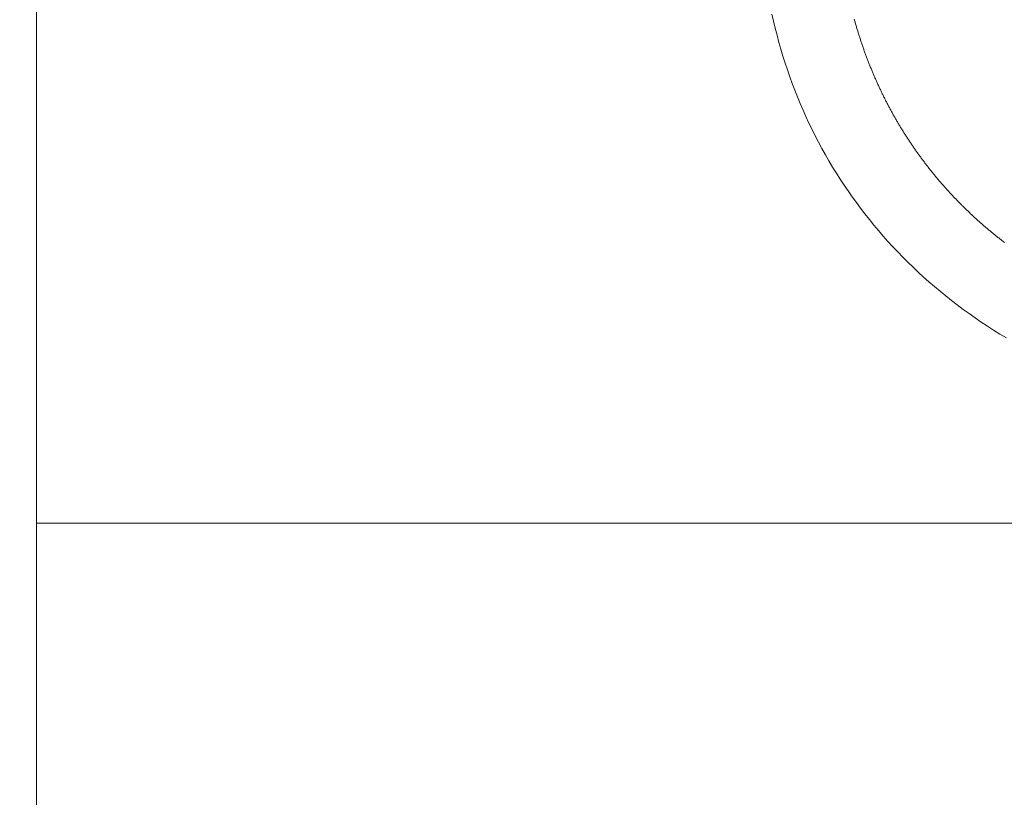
# Model space of a CAD drawing. Header units: millimetres. Extents: x 0 to 12515, y 0 to 27803.
# Tile 7 of 97: x 6774 to 6829, y 19624 to 19667. Entities that reach past the tile are written whole.
import ezdxf
from ezdxf import colors
from ezdxf.entities.mleader import LeaderData, LeaderLine
from ezdxf.math import Vec2, Vec3

# ---------------------------------------------------------------- set-up
doc = ezdxf.new("R2010")
doc.units = ezdxf.units.MM
for name, color, linetype, lineweight in [('SQ_Opis_Koty', 7, 'Continuous', 0), ('SQ_Opisy', 7, 'Continuous', 18), ('SQ_Wyburzenia', 94, 'Continuous', 18)]:
    doc.layers.add(name, color=color, linetype=linetype, lineweight=lineweight)
doc.styles.add('ARIAL', font='arial.ttf')

# ---------------------------------------------------------------- blocks, each defined once
blk = doc.blocks.new('ww')
for points in [[(36467.24, 10417.333), (36467.329, 10417.731), (36467.424, 10418.127), (36467.523, 10418.521), (36467.629, 10418.913), (36467.739, 10419.302), (36467.856, 10419.689), (36467.977, 10420.074), (36468.104, 10420.457), (36468.236, 10420.837), (36468.374, 10421.215), (36468.517, 10421.59), (36468.665, 10421.963), (36468.818, 10422.333), (36468.977, 10422.701), (36469.141, 10423.066), (36469.31, 10423.428), (36469.484, 10423.788), (36469.663, 10424.145), (36469.847, 10424.499), (36470.036, 10424.85), (36470.231, 10425.198), (36470.43, 10425.544), (36470.634, 10425.886), (36470.843, 10426.225), (36471.058, 10426.562), (36471.277, 10426.895), (36471.5, 10427.225), (36471.729, 10427.552), (36471.963, 10427.875), (36472.201, 10428.195), (36472.444, 10428.512), (36472.692, 10428.826), (36472.945, 10429.136), (36473.202, 10429.443), (36473.464, 10429.746), (36473.73, 10430.046), (36474.001, 10430.342), (36474.277, 10430.635), (36474.558, 10430.924), (36474.842, 10431.209), (36475.132, 10431.49), (36475.425, 10431.768), (36475.724, 10432.041), (36476.026, 10432.311), (36476.334, 10432.577), (36476.645, 10432.839), (36476.961, 10433.097), (36477.281, 10433.351), (36477.605, 10433.601), (36477.934, 10433.847), (36478.267, 10434.088), (36478.604, 10434.326), (36478.946, 10434.559), (36479.291, 10434.787), (36479.641, 10435.012), (36479.995, 10435.232), (36480.353, 10435.447)], [(36471.846, 10417.623), (36471.86, 10417.675), (36471.875, 10417.726), (36471.889, 10417.778), (36471.904, 10417.829), (36471.919, 10417.881), (36471.933, 10417.932), (36471.948, 10417.984), (36471.963, 10418.035), (36471.978, 10418.086), (36471.994, 10418.137), (36472.009, 10418.189), (36472.024, 10418.24), (36472.04, 10418.291), (36472.055, 10418.341), (36472.071, 10418.392), (36472.087, 10418.443), (36472.103, 10418.494), (36472.119, 10418.544), (36472.135, 10418.595), (36472.151, 10418.646), (36472.168, 10418.696), (36472.184, 10418.746), (36472.2, 10418.797), (36472.217, 10418.847), (36472.234, 10418.897), (36472.251, 10418.947), (36472.267, 10418.997), (36472.284, 10419.047), (36472.302, 10419.097), (36472.319, 10419.147), (36472.336, 10419.197), (36472.353, 10419.247), (36472.371, 10419.297), (36472.389, 10419.346), (36472.406, 10419.396), (36472.424, 10419.445), (36472.442, 10419.495), (36472.46, 10419.544), (36472.478, 10419.593), (36472.496, 10419.642), (36472.515, 10419.692), (36472.533, 10419.741), (36472.551, 10419.79), (36472.57, 10419.839), (36472.589, 10419.888), (36472.607, 10419.936), (36472.626, 10419.985), (36472.645, 10420.034), (36472.664, 10420.082), (36472.683, 10420.131), (36472.703, 10420.18), (36472.722, 10420.228), (36472.742, 10420.276), (36472.761, 10420.325), (36472.781, 10420.373), (36472.8, 10420.421), (36472.82, 10420.469), (36472.84, 10420.517), (36472.86, 10420.565), (36472.88, 10420.613), (36472.901, 10420.661), (36472.921, 10420.709), (36472.941, 10420.756), (36472.962, 10420.804), (36472.982, 10420.851), (36473.003, 10420.899), (36473.024, 10420.946), (36473.045, 10420.994), (36473.066, 10421.041), (36473.087, 10421.088), (36473.108, 10421.135), (36473.129, 10421.183), (36473.151, 10421.23), (36473.172, 10421.277), (36473.193, 10421.323), (36473.215, 10421.37), (36473.237, 10421.417), (36473.259, 10421.464), (36473.281, 10421.51), (36473.303, 10421.557), (36473.325, 10421.603), (36473.347, 10421.65), (36473.369, 10421.696), (36473.392, 10421.742), (36473.414, 10421.789), (36473.437, 10421.835), (36473.459, 10421.881), (36473.482, 10421.927), (36473.505, 10421.973), (36473.528, 10422.019), (36473.551, 10422.064), (36473.574, 10422.11), (36473.597, 10422.156), (36473.62, 10422.201), (36473.644, 10422.247), (36473.667, 10422.292), (36473.691, 10422.338), (36473.714, 10422.383), (36473.738, 10422.428), (36473.762, 10422.474), (36473.786, 10422.519), (36473.81, 10422.564), (36473.834, 10422.609), (36473.858, 10422.654), (36473.883, 10422.699), (36473.907, 10422.743), (36473.931, 10422.788), (36473.956, 10422.833), (36473.981, 10422.877), (36474.005, 10422.922), (36474.03, 10422.966), (36474.055, 10423.011), (36474.08, 10423.055), (36474.105, 10423.099), (36474.13, 10423.143), (36474.156, 10423.187), (36474.181, 10423.231), (36474.207, 10423.275), (36474.232, 10423.319), (36474.258, 10423.363), (36474.283, 10423.407), (36474.309, 10423.45), (36474.335, 10423.494), (36474.361, 10423.538), (36474.387, 10423.581), (36474.413, 10423.624), (36474.44, 10423.668), (36474.466, 10423.711), (36474.492, 10423.754), (36474.519, 10423.797), (36474.546, 10423.84), (36474.572, 10423.883), (36474.599, 10423.926), (36474.626, 10423.969), (36474.653, 10424.012), (36474.68, 10424.055), (36474.707, 10424.097), (36474.734, 10424.14), (36474.761, 10424.182), (36474.789, 10424.225), (36474.816, 10424.267), (36474.844, 10424.309), (36474.872, 10424.351), (36474.899, 10424.394), (36474.927, 10424.436), (36474.955, 10424.478), (36474.983, 10424.52), (36475.011, 10424.561), (36475.039, 10424.603), (36475.067, 10424.645), (36475.096, 10424.686), (36475.124, 10424.728), (36475.153, 10424.769), (36475.181, 10424.811), (36475.21, 10424.852), (36475.239, 10424.894), (36475.267, 10424.935), (36475.296, 10424.976), (36475.325, 10425.017), (36475.354, 10425.058), (36475.384, 10425.099), (36475.413, 10425.14), (36475.442, 10425.18), (36475.472, 10425.221), (36475.501, 10425.262), (36475.531, 10425.302), (36475.56, 10425.343), (36475.59, 10425.383), (36475.62, 10425.424), (36475.65, 10425.464), (36475.68, 10425.504), (36475.71, 10425.544), (36475.74, 10425.584), (36475.77, 10425.624), (36475.801, 10425.664), (36475.831, 10425.704), (36475.862, 10425.744), (36475.892, 10425.784), (36475.923, 10425.823), (36475.953, 10425.863), (36475.984, 10425.902), (36476.015, 10425.942), (36476.046, 10425.981), (36476.077, 10426.02), (36476.108, 10426.059), (36476.14, 10426.098), (36476.171, 10426.138), (36476.202, 10426.176), (36476.234, 10426.215), (36476.265, 10426.254), (36476.297, 10426.293), (36476.329, 10426.332), (36476.36, 10426.37), (36476.392, 10426.409), (36476.424, 10426.447), (36476.456, 10426.486), (36476.488, 10426.524), (36476.521, 10426.562), (36476.553, 10426.6), (36476.585, 10426.638), (36476.618, 10426.676), (36476.65, 10426.714), (36476.683, 10426.752), (36476.715, 10426.79), (36476.748, 10426.828), (36476.781, 10426.865), (36476.814, 10426.903), (36476.847, 10426.941), (36476.88, 10426.978), (36476.913, 10427.015), (36476.946, 10427.053), (36476.98, 10427.09), (36477.013, 10427.127), (36477.046, 10427.164), (36477.08, 10427.201), (36477.113, 10427.238), (36477.147, 10427.275), (36477.181, 10427.312), (36477.215, 10427.348), (36477.249, 10427.385), (36477.283, 10427.421), (36477.317, 10427.458), (36477.351, 10427.494), (36477.385, 10427.531), (36477.419, 10427.567), (36477.454, 10427.603), (36477.488, 10427.639), (36477.523, 10427.675), (36477.557, 10427.711), (36477.592, 10427.747), (36477.627, 10427.783), (36477.662, 10427.818), (36477.696, 10427.854), (36477.731, 10427.89), (36477.766, 10427.925), (36477.802, 10427.961), (36477.837, 10427.996), (36477.872, 10428.031), (36477.907, 10428.066), (36477.943, 10428.102), (36477.978, 10428.137), (36478.014, 10428.172), (36478.05, 10428.207), (36478.085, 10428.241), (36478.121, 10428.276), (36478.157, 10428.311), (36478.193, 10428.345), (36478.229, 10428.38), (36478.265, 10428.414), (36478.301, 10428.449), (36478.337, 10428.483), (36478.374, 10428.517), (36478.41, 10428.551), (36478.447, 10428.585), (36478.483, 10428.619), (36478.52, 10428.653), (36478.556, 10428.687), (36478.593, 10428.721), (36478.63, 10428.755), (36478.667, 10428.788), (36478.704, 10428.822), (36478.741, 10428.855), (36478.778, 10428.889), (36478.815, 10428.922), (36478.852, 10428.955), (36478.89, 10428.988), (36478.927, 10429.021), (36478.965, 10429.054), (36479.002, 10429.087), (36479.04, 10429.12), (36479.078, 10429.153), (36479.115, 10429.186), (36479.153, 10429.218), (36479.191, 10429.251), (36479.229, 10429.283), (36479.267, 10429.315), (36479.305, 10429.348), (36479.343, 10429.38), (36479.382, 10429.412), (36479.42, 10429.444), (36479.458, 10429.476), (36479.497, 10429.508), (36479.535, 10429.54), (36479.574, 10429.572), (36479.613, 10429.603), (36479.651, 10429.635), (36479.69, 10429.667), (36479.729, 10429.698), (36479.768, 10429.729), (36479.807, 10429.761), (36479.846, 10429.792), (36479.885, 10429.823), (36479.924, 10429.854), (36479.964, 10429.885), (36480.003, 10429.916), (36480.043, 10429.947), (36480.082, 10429.978), (36480.122, 10430.008), (36480.161, 10430.039), (36480.201, 10430.069), (36480.241, 10430.1)]]:
    blk.add_lwpolyline(points)
blk = doc.blocks.new('_Dot')
at = {"color": 0, "linetype": 'ByBlock', "lineweight": -2}
blk.add_line((-0.5, 0), (-1, 0), dxfattribs=at)
at = {"color": 0, "linetype": 'ByBlock', "const_width": 0.5}
blk.add_lwpolyline([(-0.25, 0, 1), (0.25, 0, 1)], format="xyb", close=True, dxfattribs=at)

msp = doc.modelspace()

# ---------------------------------------------------------------- linework, layer by layer
at = {"layer": 'SQ_Opisy', "lineweight": 9}
msp.add_line((6774.867, 19639.08), (7771.31, 19639.08), dxfattribs=at)
msp.add_lwpolyline([(6774.868, 19543), (6774.868, 19712.12), (7771.31, 19712.12), (7771.31, 19543)], dxfattribs=at)

# ---------------------------------------------------------------- block references
at = {"layer": 'SQ_Wyburzenia', "xscale": -1, "rotation": 179.9976834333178}
msp.add_blockref('ww', (-29650.815, 30086.354), dxfattribs=at)

# ---------------------------------------------------------------- leaders
at = {"layer": 'SQ_Opis_Koty'}
ml = msp.add_multileader_mtext('Standard', dxfattribs=at)
ml.set_content('OTWÓR DRZWIOWY\\PDO WYKUCIA', color=256, style='ARIAL')
ml.set_leader_properties()
ml.set_arrow_properties(name='DOT')
ml.build(insert=Vec2(0, 0))
ml.multileader.update_dxf_attribs({"dogleg_length": 20})
ctx = ml.context
ctx.base_point, ctx.char_height, ctx.landing_gap_size, ctx.plane_origin = Vec3(9386.739, 21642.041), 16, 5, Vec3(9749.784, 22289.728)
ctx.text_align_type = 2
notes = []
notes.append((ctx, [(0, (0, 0, 0), (0, 0), (1, 0), 1, [])]))
ctx.mtext.insert, ctx.mtext.alignment, ctx.mtext.flow_direction = Vec3(9608.994, 21650.178), 3, 5
for ctx, leaders in notes:
    for number, flags, end, landing, length, lines in leaders:
        leader = LeaderData()
        leader.index, (leader.has_last_leader_line, leader.has_dogleg_vector, leader.attachment_direction) = number, flags
        leader.last_leader_point, leader.dogleg_vector, leader.dogleg_length = Vec3(end), Vec3(landing), length
        for number, points, colour, breaks in lines:
            line = LeaderLine()
            line.index, line.vertices, line.color, line.breaks = number, Vec3.list(points), colors.encode_raw_color(colour), breaks
            leader.lines.append(line)
        ctx.leaders.append(leader)

doc.saveas('drawing.dxf')
